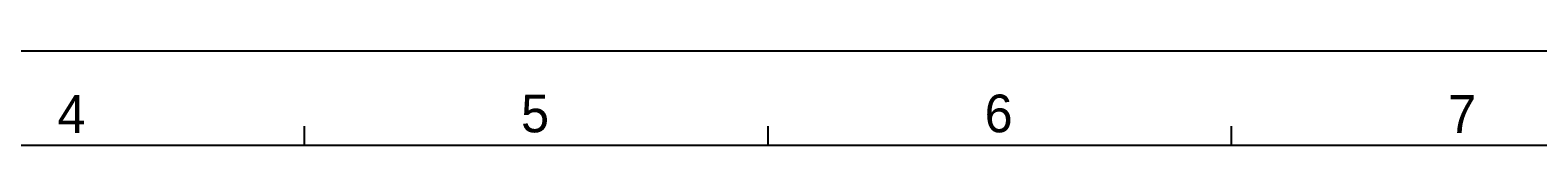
# Model space of a CAD drawing. Header units: millimetres. Extents: x 745 to 1756, y 7 to 641.
# Tile 11 of 29: x 1011 to 1251, y 586 to 601. Entities that reach past the tile are written whole.
import ezdxf

# ---------------------------------------------------------------- set-up
doc = ezdxf.new("R2010")
doc.units = ezdxf.units.MM
doc.header["$MEASUREMENT"] = 0
doc.layers.add('PAPER', color=7, linetype='Continuous', lineweight=0)

msp = doc.modelspace()

# ---------------------------------------------------------------- linework, layer by layer
at = {"layer": 'PAPER', "color": 3, "lineweight": 25}
for p, q in [((744.59, 601.13), (1585.59, 601.13)), ((1054.49, 586.13), (1054.49, 589.13)), ((1128.22, 586.13), (1128.22, 589.13)), ((1201.95, 586.13), (1201.95, 589.13)), ((759.59, 586.13), (1570.59, 586.13))]:
    msp.add_line(p, q, dxfattribs=at)

# ---------------------------------------------------------------- texts
at = {"layer": 'PAPER', "char_height": 0.2, "attachment_point": 7}
for s, insert in [('\\C1;\\FMyriadPro-Regular|b0|i0|c1;\\H6.000000;\\W1.000000;4', (1015.2, 588.09)), ('\\C1;\\FMyriadPro-Regular|b0|i0|c1;\\H6.000000;\\W1.000000;5', (1088.93, 588.09)), ('\\C1;\\FMyriadPro-Regular|b0|i0|c1;\\H6.000000;\\W1.000000;6', (1162.66, 588.09)), ('\\C1;\\FMyriadPro-Regular|b0|i0|c1;\\H6.000000;\\W1.000000;7', (1236.39, 588.09))]:
    msp.add_mtext(s, dxfattribs=dict(at, insert=insert))

doc.saveas('drawing.dxf')
